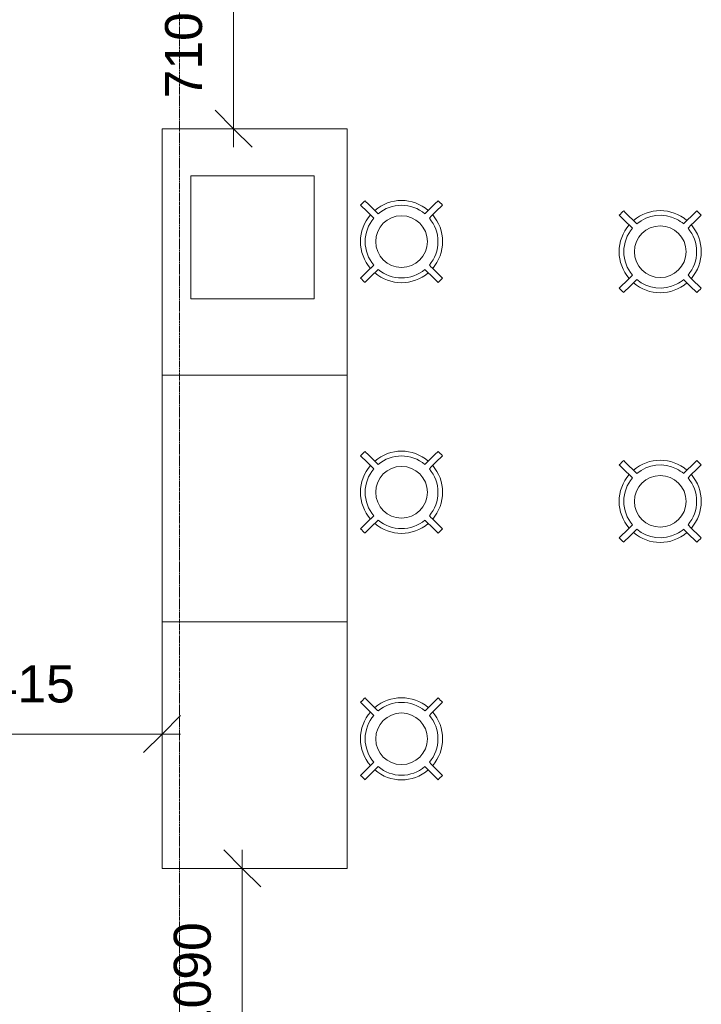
# Model space of a CAD drawing. Header units: millimetres. Extents: x -281 to 121694, y -16481 to 65128.
# Tile 237 of 256: x 16422 to 19739, y 50328 to 55120. Entities that reach past the tile are written whole.
import ezdxf

# ---------------------------------------------------------------- set-up
doc = ezdxf.new("R2010")
doc.units = ezdxf.units.MM
doc.linetypes.add('Grid Line', pattern=[12, 6, -2, 2, -2])
doc.linetypes.add('NLRS_Dash-0_6mm_Space-0_6mm_cpz', pattern=[1.2, 0.6, -0.6])
for name, color, linetype, lineweight in [('A--L$01A__Algemeen', 7, 'Continuous', 5), ('A--L$07A__Stramien', 1, 'Continuous', 5), ('A--L82__LosseGebruikersInvent', 1, 'Continuous', 5), ('A--L8__LosseInventaris', 1, 'Continuous', 5), ('A--M$01A__Algemeen', 1, 'Continuous', 5), ('A--M$01A__Algemeen-100', 1, 'Continuous', 5), ('Specialty Equipment', 1, 'Continuous', 5)]:
    doc.layers.add(name, color=color, linetype=linetype, lineweight=lineweight)
doc.styles.add('Arial_2', font='arial.ttf', dxfattribs={"height": 180})
doc.dimstyles.new('1_8mm', dxfattribs={"dimscale": 304.8, "dimtxt": 183.646692, "dimasz": 0.590551, "dimexe": 0.295276, "dimexo": 0.0625, "dimgap": 0.328084, "dimtad": 1, "dimdec": 0, "dimzin": 0, "dimdsep": 46, "dimtxsty": 'Arial_2', "dimblk1": 'OBLIQUE', "dimblk2": 'OBLIQUE', "dimsah": 1, "dimcen": 0.09, "dimdle": 0.295276, "dimazin": 0, "dimtfac": 1, "dimtdec": 4, "dimtix": 1, "dimtmove": 0, "dimatfit": 3, "dimfxl": 0.295276, "dimfxlon": 1, "dimtvp": 1, "dimtolj": 1, "dimtzin": 0, "dimarcsym": 2})

# ---------------------------------------------------------------- blocks, each defined once
blk = doc.blocks.new('NLRS_82_FU_UN_lab en spoel tafels_gen_kad - labtafel zonder onderkast dxbxh 900x1200x950-V248-L_80_ 13')
at = {"layer": 'A--L$01A__Algemeen'}
for p, q in [((600, 637.3), (-600, 637.3)), ((-600, 637.3), (-600, -262.7)), ((600, -262.7), (600, 637.3)), ((-600, -262.7), (600, -262.7))]:
    blk.add_line(p, q, dxfattribs=at)
blk = doc.blocks.new('NLRS_82_FU_LB_kruk za_emeco_cpz - NLRS_82_FU_LB_kruk za_emeco_cpz_776 hoog-V358-L_80_ 13')
at = {"layer": 'A--L82__LosseGebruikersInvent'}
for radius, start, end in [(266.9, 131.7779, 138.2221), (200, 49.3282, 130.6718), (266.9, 41.7779, 48.2221), (177.1, 63.2652, 130.1413), (177.1, 49.8587, 63.2391), (200, 139.3153, 180), (177.1, 139.8587, 180), (125.7, 360, 180), (177.1, 360, 40.1413), (200, 360, 40.6847), (200, 180, 220.6847), (125.7, 180, 360), (177.1, 319.8587, 360), (200, 319.3153, 360), (177.1, 180, 220.1413), (177.1, 229.8587, 296.7348), (177.1, 296.7609, 310.1413), (266.9, 221.7779, 228.2221), (200, 229.3282, 310.6718), (266.9, 311.7779, 318.2221)]:
    blk.add_arc((0, 0), radius, start, end, dxfattribs=at)
for points, knots in [([(-114.2, 135.4), (-118.4, 139.6), (-131.2, 152.4), (-152.4, 173.6), (-169.3, 190.5), (-177.8, 199)], [-1, -1, -1, -1, -0.8, -0.4, 0, 0, 0, 0]), ([(177.8, 199), (173.6, 194.8), (160.8, 182.1), (143.9, 165.1), (129, 150.2), (120.5, 141.8), (116.3, 137.5), (114.2, 135.4)], [-1, -1, -1, -1, -0.8, -0.4, -0.2, -0.1, 0, 0, 0, 0]), ([(-199, 177.8), (-194.8, 173.6), (-182.1, 160.8), (-165.1, 143.9), (-150.2, 129), (-141.8, 120.5), (-137.5, 116.3), (-135.4, 114.2)], [-1, -1, -1, -1, -0.8, -0.4, -0.2, -0.1, 0, 0, 0, 0]), ([(135.4, 114.2), (139.6, 118.4), (152.4, 131.2), (173.6, 152.4), (190.5, 169.3), (199, 177.8)], [-1, -1, -1, -1, -0.8, -0.4, 0, 0, 0, 0]), ([(-135.4, -114.2), (-139.6, -118.4), (-152.4, -131.2), (-173.6, -152.4), (-190.5, -169.3), (-199, -177.8)], [-1, -1, -1, -1, -0.8, -0.4, 0, 0, 0, 0]), ([(-177.8, -199), (-173.6, -194.8), (-160.8, -182.1), (-143.9, -165.1), (-129, -150.2), (-120.5, -141.8), (-116.3, -137.5), (-114.2, -135.4)], [-1, -1, -1, -1, -0.8, -0.4, -0.2, -0.1, 0, 0, 0, 0]), ([(114.2, -135.4), (118.4, -139.6), (131.2, -152.4), (152.4, -173.6), (169.3, -190.5), (177.8, -199)], [-1, -1, -1, -1, -0.8, -0.4, 0, 0, 0, 0]), ([(199, -177.8), (194.8, -173.6), (182.1, -160.8), (165.1, -143.9), (150.2, -129), (141.8, -120.5), (137.5, -116.3), (135.4, -114.2)], [-1, -1, -1, -1, -0.8, -0.4, -0.2, -0.1, 0, 0, 0, 0])]:
    blk.add_open_spline(points, degree=3, knots=knots, dxfattribs=at)
blk = doc.blocks.new('NLRS_82_FU_LB_kruk za_emeco_cpz - NLRS_82_FU_LB_kruk za_emeco_cpz_776 hoog-49409176-L_80_ 13')
at = {"layer": 'A--L82__LosseGebruikersInvent'}
for radius, start, end in [(266.9, 131.7779, 138.2221), (200, 49.3282, 130.6718), (266.9, 41.7779, 48.2221), (177.1, 49.8587, 130.1413), (200, 139.3153, 180), (177.1, 139.8587, 180), (125.7, 360, 180), (177.1, 360, 40.1413), (200, 360, 40.6847), (200, 180, 220.6847), (125.7, 180, 360), (177.1, 319.8587, 360), (200, 319.3153, 360), (177.1, 180, 220.1413), (177.1, 229.8587, 310.1413), (266.9, 221.7779, 228.2221), (200, 229.3282, 310.6718), (266.9, 311.7779, 318.2221)]:
    blk.add_arc((0, 0), radius, start, end, dxfattribs=at)
for points, knots in [([(-114.2, 135.4), (-118.4, 139.6), (-131.2, 152.4), (-152.4, 173.6), (-169.3, 190.5), (-177.8, 199)], [-1, -1, -1, -1, -0.8, -0.4, 0, 0, 0, 0]), ([(177.8, 199), (173.6, 194.8), (160.8, 182.1), (143.9, 165.1), (129, 150.2), (120.5, 141.8), (116.3, 137.5), (114.2, 135.4)], [-1, -1, -1, -1, -0.8, -0.4, -0.2, -0.1, 0, 0, 0, 0]), ([(-199, 177.8), (-194.8, 173.6), (-182.1, 160.8), (-165.1, 143.9), (-150.2, 129), (-141.8, 120.5), (-137.5, 116.3), (-135.4, 114.2)], [-1, -1, -1, -1, -0.8, -0.4, -0.2, -0.1, 0, 0, 0, 0]), ([(135.4, 114.2), (139.6, 118.4), (152.4, 131.2), (173.6, 152.4), (190.5, 169.3), (199, 177.8)], [-1, -1, -1, -1, -0.8, -0.4, 0, 0, 0, 0]), ([(-135.4, -114.2), (-139.6, -118.4), (-152.4, -131.2), (-173.6, -152.4), (-190.5, -169.3), (-199, -177.8)], [-1, -1, -1, -1, -0.8, -0.4, 0, 0, 0, 0]), ([(-177.8, -199), (-173.6, -194.8), (-160.8, -182.1), (-143.9, -165.1), (-129, -150.2), (-120.5, -141.8), (-116.3, -137.5), (-114.2, -135.4)], [-1, -1, -1, -1, -0.8, -0.4, -0.2, -0.1, 0, 0, 0, 0]), ([(114.2, -135.4), (118.4, -139.6), (131.2, -152.4), (152.4, -173.6), (169.3, -190.5), (177.8, -199)], [-1, -1, -1, -1, -0.8, -0.4, 0, 0, 0, 0]), ([(199, -177.8), (194.8, -173.6), (182.1, -160.8), (165.1, -143.9), (150.2, -129), (141.8, -120.5), (137.5, -116.3), (135.4, -114.2)], [-1, -1, -1, -1, -0.8, -0.4, -0.2, -0.1, 0, 0, 0, 0])]:
    blk.add_open_spline(points, degree=3, knots=knots, dxfattribs=at)
blk = doc.blocks.new('NLRS_82_SE_LB_laboratorium apparaat space reservation_gen_cpz - lab apparaat_tafelniveau-57701587-L_80_ 13')
at = {"layer": 'A--L8__LosseInventaris', "linetype": 'NLRS_Dash-0_6mm_Space-0_6mm_cpz'}
for p, q in [((-300, 300), (300, 300)), ((-300, 300), (-300, -300)), ((300, 300), (300, -300)), ((-300, -300), (300, -300))]:
    blk.add_line(p, q, dxfattribs=at)
at = {"layer": 'Specialty Equipment'}
for p, q in [((300, 300), (-300, 300)), ((-300, 300), (-300, -300)), ((300, -300), (300, 300)), ((-300, -300), (300, -300))]:
    blk.add_line(p, q, dxfattribs=at)
blk = doc.blocks.new('DIMBLOCK135-L_80_ 13')
at = {"layer": 'A--M$01A__Algemeen-100'}
for p, q in [((15699.9, 51643.4), (15789.9, 51733.4)), ((15699.9, 51643.4), (15699.9, 51733.4)), ((17114.8, 51643.4), (17204.8, 51733.4)), ((17114.8, 51643.4), (17114.8, 51733.4)), ((15699.9, 51643.4), (15609.9, 51553.4)), ((15699.9, 51643.4), (17204.8, 51643.4)), ((15699.9, 51643.4), (15699.9, 51553.4)), ((17114.8, 51643.4), (17024.8, 51553.4)), ((17114.8, 51643.4), (17114.8, 51553.4))]:
    blk.add_line(p, q, dxfattribs=at)
at = {"layer": 'A--M$01A__Algemeen-100', "color": 0, "insert": (16130.5, 51977), "char_height": 180, "width": 664.518, "attachment_point": 1, "line_spacing_factor": 0.941778, "style": 'Arial_2'}
blk.add_mtext('1415', dxfattribs=at)
blk = doc.blocks.new('_Oblique')
at = {"color": 0, "linetype": 'ByBlock', "lineweight": -2}
blk.add_line((-0.5, -0.5), (0.5, 0.5), dxfattribs=at)
blk = doc.blocks.new('DIMBLOCK136-L_80_ 13')
at = {"layer": 'A--M$01A__Algemeen-100'}
for p, q in [((17462.7, 55300), (17372.7, 55390)), ((17462.7, 55390), (17462.7, 54499.5)), ((17462.7, 55300), (17372.7, 55300)), ((17462.7, 55300), (17552.7, 55210)), ((17462.7, 55300), (17552.7, 55300)), ((17462.7, 54589.5), (17372.7, 54679.5)), ((17462.7, 54589.5), (17372.7, 54589.5)), ((17462.7, 54589.5), (17552.7, 54499.5)), ((17462.7, 54589.5), (17552.7, 54589.5))]:
    blk.add_line(p, q, dxfattribs=at)
at = {"layer": 'A--M$01A__Algemeen-100', "color": 0, "insert": (17129, 54737.1), "char_height": 180, "width": 498.389, "attachment_point": 1, "rotation": 90, "line_spacing_factor": 0.941778, "style": 'Arial_2'}
blk.add_mtext('710', dxfattribs=at)
blk = doc.blocks.new('DIMBLOCK137-L_80_ 13')
at = {"layer": 'A--M$01A__Algemeen-100'}
for p, q in [((17504.9, 50989.5), (17414.9, 51079.5)), ((17504.9, 51079.5), (17504.9, 49810)), ((17504.9, 50989.5), (17414.9, 50989.5)), ((17504.9, 50989.5), (17594.9, 50899.5)), ((17504.9, 50989.5), (17594.9, 50989.5)), ((17504.9, 49900), (17414.9, 49990)), ((17504.9, 49900), (17414.9, 49900)), ((17504.9, 49900), (17594.9, 49810)), ((17504.9, 49900), (17594.9, 49900))]:
    blk.add_line(p, q, dxfattribs=at)
at = {"layer": 'A--M$01A__Algemeen-100', "color": 0, "insert": (17171.3, 50167.9), "char_height": 180, "width": 664.518, "attachment_point": 1, "rotation": 90, "line_spacing_factor": 0.941778, "style": 'Arial_2'}
blk.add_mtext('1090', dxfattribs=at)

msp = doc.modelspace()

# ---------------------------------------------------------------- linework, layer by layer
at = {"layer": 'A--L$07A__Stramien', "linetype": 'Grid Line'}
msp.add_line((17200, 64428.4), (17200, 5044.8), dxfattribs=at)

# ---------------------------------------------------------------- block references
at = {"layer": 'A--L82__LosseGebruikersInvent', "rotation": 270.0000000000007}
for p in [(17377.5, 53989.5), (17377.5, 52789.5), (17377.5, 51589.5)]:
    msp.add_blockref('NLRS_82_FU_UN_lab en spoel tafels_gen_kad - labtafel zonder onderkast dxbxh 900x1200x950-V248-L_80_ 13', p, dxfattribs=at)
at = {"layer": 'A--L82__LosseGebruikersInvent'}
for name, p in [('NLRS_82_FU_LB_kruk za_emeco_cpz - NLRS_82_FU_LB_kruk za_emeco_cpz_776 hoog-49409176-L_80_ 13', (18280, 54040)), ('NLRS_82_FU_LB_kruk za_emeco_cpz - NLRS_82_FU_LB_kruk za_emeco_cpz_776 hoog-V358-L_80_ 13', (19539, 53990.8)), ('NLRS_82_FU_LB_kruk za_emeco_cpz - NLRS_82_FU_LB_kruk za_emeco_cpz_776 hoog-49409176-L_80_ 13', (18280, 52820)), ('NLRS_82_FU_LB_kruk za_emeco_cpz - NLRS_82_FU_LB_kruk za_emeco_cpz_776 hoog-V358-L_80_ 13', (19539, 52775.7)), ('NLRS_82_FU_LB_kruk za_emeco_cpz - NLRS_82_FU_LB_kruk za_emeco_cpz_776 hoog-49409176-L_80_ 13', (18280, 51620))]:
    msp.add_blockref(name, p, dxfattribs=at)
at = {"layer": 'A--L8__LosseInventaris', "linetype": 'NLRS_Dash-0_6mm_Space-0_6mm_cpz', "rotation": 180}
msp.add_blockref('NLRS_82_SE_LB_laboratorium apparaat space reservation_gen_cpz - lab apparaat_tafelniveau-57701587-L_80_ 13', (17555, 54060.8), dxfattribs=at)

# ---------------------------------------------------------------- dimensions: what is measured, and where the dimension line sits
at = {"layer": 'A--M$01A__Algemeen'}
for base, p1, p2, override, picture, middle in [((17462.6508, 54589.51), (17372.6508, 55300), (17552.6508, 54589.51), {"dimpost": '<>', "dimfxl": 732.936546}, 'DIMBLOCK136-L_80_ 13', (17270.7476, 54944.755)), ((17504.9358, 49900), (17594.9358, 50989.51), (17414.9358, 49900), {"dimpost": '<>', "dimfxl": 1104.27901}, 'DIMBLOCK137-L_80_ 13', (17313.0326, 50444.755))]:
    dim = msp.add_linear_dim(base=base, p1=p1, p2=p2, angle=90, dimstyle='1_8mm', override=override, dxfattribs=at)
    dim.commit()
    dim.dimension.update_dxf_attribs({"geometry": picture, "text_midpoint": middle})
dim = msp.add_linear_dim(base=(17114.8, 51643.4), p1=(15699.9, 51733.4), p2=(17114.8, 51733.4), dimstyle='1_8mm', override={"dimpost": '<>', "dimfxl": 1414.889397}, dxfattribs=at)
dim.commit()
dim.dimension.update_dxf_attribs({"geometry": 'DIMBLOCK135-L_80_ 13', "text_midpoint": (16407.4, 51835.3)})

doc.saveas('drawing.dxf')
